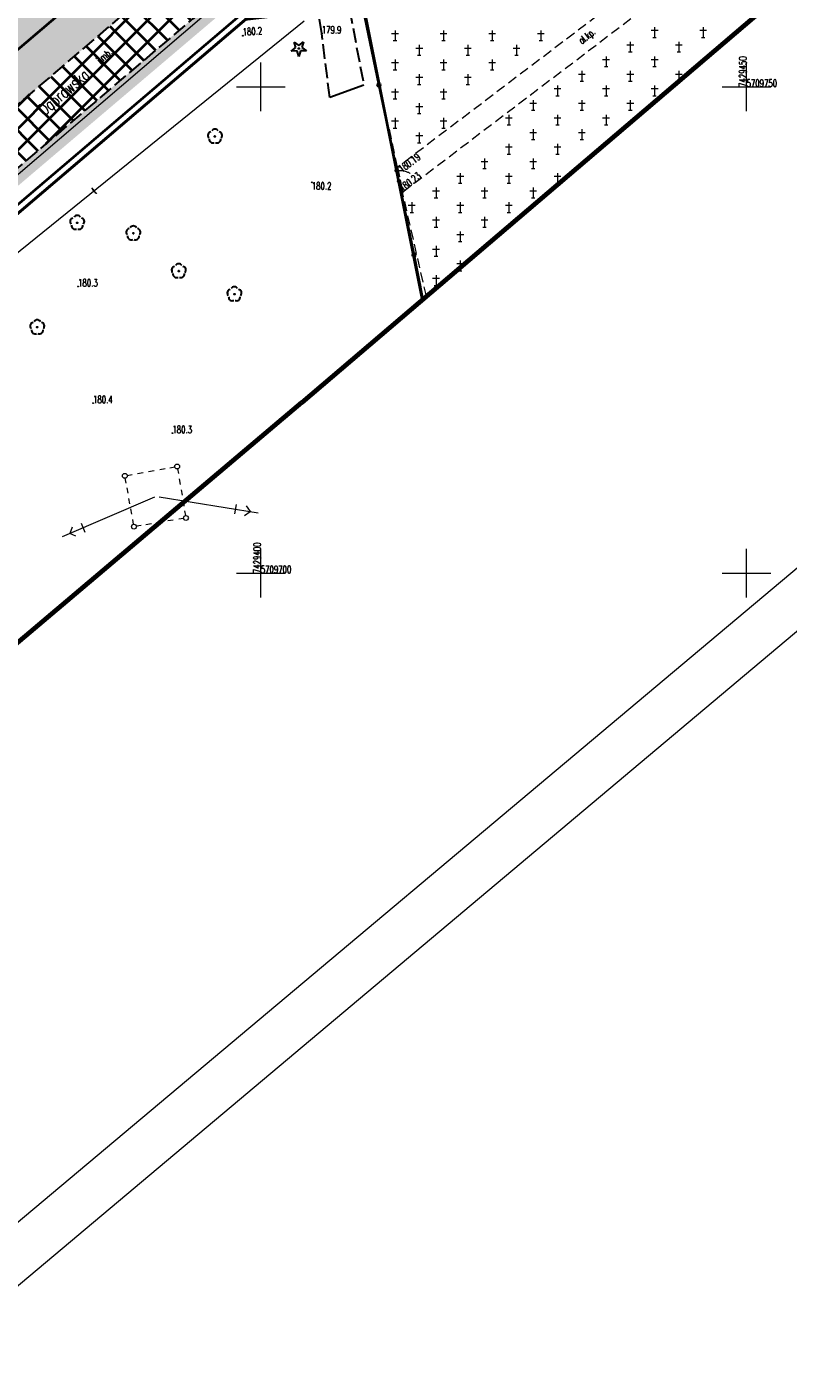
# Model space of a CAD drawing. Header units: metres. Extents: x 7429064 to 7430889, y 5709479 to 5710355.
# Tile 12 of 56: x 7429376 to 7429454, y 5709618 to 5709756. Entities that reach past the tile are written whole.
import ezdxf
from ezdxf.enums import TextEntityAlignment as Align

# ---------------------------------------------------------------- set-up
doc = ezdxf.new("R2010")
doc.units = ezdxf.units.M
for name, pattern in [('1', [0]), ('12', [3, 1, -1, 0, -1]), ('2_1', [0]), ('2_KTCR01', [1.5, 1, -0.5]), ('2_KTJZ01', [2, 1.5, -0.5]), ('2_PTCM', [1.5, 1, -0.5]), ('3_14', [1, -1]), ('3_KTCR01', [1.5, 1, -0.5]), ('3_KTJZ01', [2, 1.5, -0.5]), ('3_PTCM', [1.5, 1, -0.5]), ('4_SUPE_01', [0]), ('4_SUPT_01', [0]), ('4_SUPW_01', [0]), ('7_1', [0]), ('7_SUPE_01', [0]), ('7_SUPT_01', [0]), ('7_SUPW_01', [0]), ('7_SUSM03_02', [0]), ('DASHDOT2', [0.5, 0.25, -0.125, 0, -0.125]), ('HIDDEN', [0.375, 0.25, -0.125])]:
    doc.linetypes.add(name, pattern=pattern)
doc.layers.add('_1_X-REFY', color=7, linetype='Continuous')
for name, color, linetype, lineweight in [('_aJEZDNIA_KOSTKA_KAM', 134, 'Continuous', 40), ('_aZIELENIEC_USUŃ', 3, 'DASHDOT2', 20), ('_D_7_TEREN NIEZBEDNY DLA OB_BUD', 252, 'HIDDEN', 50), ('arkusz', 252, 'Continuous', 18), ('GMINA_L_0', 252, '12', 35), ('KRZYZE_L_0', 252, '1', 18), ('KRZYZE_T_0', 252, 'Continuous', 18), ('KTCR_E_T_0', 252, 'Continuous', 15), ('KTCR_L_0', 252, '2_KTCR01', 18), ('KTJZ_E_T_0', 252, 'Continuous', 15), ('KTJZ_L_0', 252, '2_KTJZ01', 30), ('KTOK_L_3', 252, '2_1', 18), ('KTOK_L_4', 252, 'Continuous', 35), ('KTUL_E_T_0', 252, 'Continuous', 25), ('OBOP_T_0', 82, 'Continuous', 30), ('OBOP_T_1', 82, 'Continuous', 30), ('PTCM_L_0', 252, '2_PTCM', 18), ('RTPW_T_0', 252, 'Continuous', 15), ('RTPW_T_1', 252, 'Continuous', 15), ('SUPE_L_1', 252, '4_SUPE_01', 18), ('SUPT_E_T_0', 252, 'Continuous', 15), ('SUPT_L_0', 252, '4_SUPT_01', 18), ('SUPW_L_0', 252, '4_SUPW_01', 18), ('SUSM_L_5', 252, 'Continuous', 18), ('zakres', 252, 'Continuous', 70)]:
    doc.layers.add(name, color=color, linetype=linetype, lineweight=lineweight)
doc.layers.add('DZIALKA_L_0', color=7, linetype='1', lineweight=40, true_color=0x008000)
doc.styles.get("Standard").update_dxf_attribs({"font": 'simplex.shx'})
pattern_1 = [(44.999999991, (0, 0), (0.848528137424, -1.33e-10), [0.5, -0.7]), (44.999999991, (0.21213, -3e-11), (0.848528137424, -1.33e-10), [0.2, -1]), (44.999999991, (3e-11, 0.21213), (0.848528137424, -1.33e-10), [0.2, -1])]

# ---------------------------------------------------------------- blocks, each defined once
blk = doc.blocks.new('3_OBOP01_01')
at = {"linetype": 'Continuous'}
for p, q in [((-0.78225, -0.26495), (-0.3012, 0.09375)), ((-0.3012, 0.09375), (-0.4937, 0.6621)), ((-0.4937, 0.6621), (-0.0039, 0.31545)), ((-0.0039, 0.31545), (0.4771, 0.67415)), ((0.4771, 0.67415), (0.2988, 0.1012)), ((0.2988, 0.1012), (0.7886, -0.24545)), ((-0.18225, -0.2575), (-0.78225, -0.26495)), ((0.01025, -0.82585), (-0.18225, -0.2575)), ((0.1886, -0.2529), (0.01025, -0.82585)), ((0.7886, -0.24545), (0.1886, -0.2529))]:
    blk.add_line(p, q, dxfattribs=at)
blk.add_circle((0, 0), 0.045, dxfattribs=at)
blk = doc.blocks.new('3_OBOP02_01')
at = {"linetype": 'Continuous'}
blk.add_circle((0, 0), 0.045, dxfattribs=at)
for centre, start, end in [((-0.36, 0.12), 102.1445, 221.86), ((0, 0.38), 30.1401, 149.8599), ((0.36, 0.12), 318.14, 77.8555), ((-0.22, -0.3), 174.1482, 293.8542), ((0.22, -0.3), 246.1458, 5.8518)]:
    blk.add_arc(centre, 0.375, start, end, dxfattribs=at)
blk = doc.blocks.new('3_PTCM01')
at = {"linetype": 'Continuous'}
for p, q in [((0.35, 0.175), (-0.35, 0.175)), ((0, 0.525), (0, -0.525)), ((-0.175, -0.525), (0.175, -0.525))]:
    blk.add_line(p, q, dxfattribs=at)
blk = doc.blocks.new('3_RTPW01')
at = {"linetype": 'Continuous'}
blk.add_circle((0, 0), 0.045, dxfattribs=at)
blk = doc.blocks.new('3_RTPW02')
at = {"linetype": 'Continuous'}
blk.add_circle((0, 0), 0.045, dxfattribs=at)
blk = doc.blocks.new('X-ref_MDCP_Szara')
at = {"layer": 'arkusz', "linetype": 'Continuous'}
for p, q in [((7429988.34, 5710141.34), (7429199.32, 5709479.27)), ((7429981.3, 5710141.96), (7429199.93, 5709486.32))]:
    blk.add_line(p, q, dxfattribs=at)
at = {"layer": 'DZIALKA_L_0', "linetype": '1'}
for p, q in [((7429435.86, 5709805.65), (7429307.84, 5709696.73)), ((7429408.88, 5709766.76), (7429315.02, 5709686.81)), ((7429408.88, 5709766.76), (7429416.63, 5709728.12))]:
    blk.add_line(p, q, dxfattribs=at)
at = {"layer": 'GMINA_L_0', "linetype": '12'}
blk.add_line((7429307.84, 5709696.73), (7429435.86, 5709805.65), dxfattribs=at)
at = {"layer": 'KRZYZE_L_0', "linetype": '1'}
for p, q in [((7429400, 5709747.5), (7429400, 5709752.5)), ((7429450, 5709747.5), (7429450, 5709752.5)), ((7429397.5, 5709750), (7429402.5, 5709750)), ((7429447.5, 5709750), (7429452.5, 5709750)), ((7429400, 5709697.5), (7429400, 5709702.5)), ((7429450, 5709697.5), (7429450, 5709702.5)), ((7429397.5, 5709700), (7429402.5, 5709700)), ((7429447.5, 5709700), (7429452.5, 5709700))]:
    blk.add_line(p, q, dxfattribs=at)
at = {"layer": 'KTCR_L_0', "linetype": '3_KTCR01'}
for p, q in [((7429441.84, 5709762.78), (7429414.09, 5709741.74)), ((7429414.6, 5709739.19), (7429443.99, 5709761.51)), ((7429414.09, 5709741.74), (7429414.6, 5709739.19))]:
    blk.add_line(p, q, dxfattribs=at)
at = {"layer": 'KTJZ_L_0', "linetype": '3_KTJZ01'}
for p, q in [((7429406.28, 5709755.49), (7429405.1, 5709763.54)), ((7429369.53, 5709743.52), (7429392.27, 5709762.91)), ((7429395.23, 5709758.92), (7429372.8, 5709739.82)), ((7429409.12, 5709758), (7429410.62, 5709750.18)), ((7429407.11, 5709748.93), (7429406.28, 5709755.49))]:
    blk.add_line(p, q, dxfattribs=at)
at = {"layer": 'KTJZ_L_0', "linetype": '3_14'}
blk.add_line((7429410.62, 5709750.18), (7429407.11, 5709748.93), dxfattribs=at)
at = {"layer": 'KTOK_L_3'}
for p, q in [((7429414, 5709741.39), (7429414.1, 5709741.4)), ((7429414, 5709741.39), (7429414.12, 5709740.85)), ((7429414.1, 5709741.4), (7429414.2, 5709741.4)), ((7429414.2, 5709741.4), (7429414.29, 5709741.41)), ((7429414.29, 5709741.41), (7429414.4, 5709741.4)), ((7429414.4, 5709741.4), (7429414.49, 5709741.4)), ((7429414.49, 5709741.4), (7429414.58, 5709741.39)), ((7429414.58, 5709741.39), (7429414.68, 5709741.37)), ((7429414.68, 5709741.37), (7429414.77, 5709741.36)), ((7429414.77, 5709741.36), (7429414.86, 5709741.33)), ((7429414.86, 5709741.33), (7429414.96, 5709741.31)), ((7429414.96, 5709741.31), (7429415.04, 5709741.28)), ((7429415.04, 5709741.28), (7429415.12, 5709741.25)), ((7429415.12, 5709741.25), (7429415.2, 5709741.22)), ((7429415.2, 5709741.22), (7429415.28, 5709741.18)), ((7429415.28, 5709741.18), (7429415.36, 5709741.14)), ((7429415.36, 5709741.14), (7429415.39, 5709741.12)), ((7429414.12, 5709740.85), (7429414.23, 5709740.31))]:
    blk.add_line(p, q, dxfattribs=at)
for centre in [(7429414, 5709741.39), (7429414.23, 5709740.31)]:
    blk.add_circle(centre, 0.17, dxfattribs=at)
at = {"layer": 'KTOK_L_4'}
for p, q in [((7429412.16, 5709750.2), (7429410.32, 5709759)), ((7429414, 5709741.39), (7429412.16, 5709750.2)), ((7429414.23, 5709740.31), (7429415.78, 5709732.71)), ((7429415.78, 5709732.71), (7429416.7, 5709728.18))]:
    blk.add_line(p, q, dxfattribs=at)
for centre in [(7429412.16, 5709750.2), (7429415.78, 5709732.71)]:
    blk.add_circle(centre, 0.17, dxfattribs=at)
at = {"layer": 'PTCM_L_0', "linetype": '3_PTCM'}
for p, q in [((7429441.84, 5709762.78), (7429414.09, 5709741.74)), ((7429414.6, 5709739.19), (7429443.99, 5709761.51)), ((7429414.09, 5709741.74), (7429410.32, 5709759)), ((7429417.05, 5709728.47), (7429414.6, 5709739.19))]:
    blk.add_line(p, q, dxfattribs=at)
at = {"layer": 'SUPE_L_1', "linetype": '7_SUPE_01'}
for p, q in [((7429389.06, 5709707.8), (7429379.55, 5709703.73)), ((7429389.54, 5709707.86), (7429399.75, 5709706.2)), ((7429397.35, 5709706.09), (7429397.52, 5709707.07)), ((7429398.5, 5709706.91), (7429398.91, 5709706.34)), ((7429398.34, 5709705.93), (7429398.91, 5709706.34)), ((7429380.59, 5709704.73), (7429380.34, 5709704.07)), ((7429380.98, 5709703.81), (7429380.34, 5709704.07)), ((7429381.51, 5709705.12), (7429381.9, 5709704.2))]:
    blk.add_line(p, q, dxfattribs=at)
at = {"layer": 'SUPT_L_0', "linetype": '7_SUPT_01'}
blk.add_line((7429372.6, 5709731.07), (7429404.46, 5709756.8), dxfattribs=at)
at = {"layer": 'SUPW_L_0', "linetype": '7_SUPW_01'}
blk.add_line((7429369.46, 5709736.3), (7429593.18, 5709927.23), dxfattribs=at)
at = {"layer": 'SUPW_L_0', "linetype": '7_1'}
blk.add_line((7429369.46, 5709736.3), (7429593.18, 5709927.23), dxfattribs=at)
at = {"layer": 'SUSM_L_5', "linetype": '7_SUSM03_02'}
for p, q in [((7429389.6, 5709710.65), (7429390.17, 5709710.75)), ((7429390.66, 5709710.84), (7429391.15, 5709710.93)), ((7429391.44, 5709710.72), (7429391.53, 5709710.23)), ((7429386.15, 5709709.26), (7429386.06, 5709709.75)), ((7429386.27, 5709710.04), (7429386.76, 5709710.13)), ((7429387.33, 5709710.24), (7429387.9, 5709710.34)), ((7429388.46, 5709710.44), (7429389.03, 5709710.54)), ((7429391.62, 5709709.68), (7429391.71, 5709709.12)), ((7429386.34, 5709708.23), (7429386.24, 5709708.77)), ((7429391.81, 5709708.57), (7429391.9, 5709708.01)), ((7429386.53, 5709707.14), (7429386.43, 5709707.68)), ((7429386.72, 5709706.05), (7429386.63, 5709706.6)), ((7429392, 5709707.46), (7429392.09, 5709706.9)), ((7429386.91, 5709705.02), (7429386.82, 5709705.51)), ((7429389.87, 5709705.26), (7429389.31, 5709705.17)), ((7429391, 5709705.45), (7429390.43, 5709705.36)), ((7429392.05, 5709705.63), (7429391.56, 5709705.55)), ((7429392.17, 5709706.41), (7429392.26, 5709705.92)), ((7429387.69, 5709704.89), (7429387.2, 5709704.81)), ((7429388.75, 5709705.07), (7429388.18, 5709704.98))]:
    blk.add_line(p, q, dxfattribs=at)
for centre in [(7429391.4, 5709710.97), (7429391.4, 5709710.97), (7429386.02, 5709710), (7429386.02, 5709710), (7429392.3, 5709705.67), (7429392.3, 5709705.67), (7429386.95, 5709704.77), (7429386.95, 5709704.77)]:
    blk.add_circle(centre, 0.25, dxfattribs=at)
at = {"layer": 'zakres', "linetype": 'Continuous', "lineweight": 70, "flags": 128}
for points in [[(7429664.15, 5709938.94), (7429404.23, 5709717.55)], [(7429333.85, 5709658.15), (7429404.23, 5709717.55)]]:
    blk.add_lwpolyline(points, dxfattribs=at)
at = {"layer": 'OBOP_T_0'}
blk.add_blockref('3_OBOP01_01', (7429403.92, 5709753.96), dxfattribs=at)
at = {"layer": 'OBOP_T_1'}
for p in [(7429395.29, 5709744.91), (7429381.11, 5709736.03), (7429386.89, 5709734.95), (7429391.56, 5709731.06), (7429397.29, 5709728.69), (7429377, 5709725.29)]:
    blk.add_blockref('3_OBOP02_01', p, dxfattribs=at)
at = {"layer": 'PTCM_L_0'}
for p in [(7429413.82, 5709755.29), (7429418.82, 5709755.29), (7429423.82, 5709755.29), (7429428.82, 5709755.29), (7429440.54, 5709755.62), (7429445.54, 5709755.62), (7429416.32, 5709753.79), (7429421.32, 5709753.79), (7429426.32, 5709753.79), (7429438.04, 5709754.12), (7429443.04, 5709754.12), (7429413.82, 5709752.29), (7429418.82, 5709752.29), (7429423.82, 5709752.29), (7429435.54, 5709752.62), (7429440.54, 5709752.62), (7429416.32, 5709750.79), (7429421.32, 5709750.79), (7429433.04, 5709751.12), (7429438.04, 5709751.12), (7429443.04, 5709751.12), (7429413.82, 5709749.29), (7429418.82, 5709749.29), (7429430.54, 5709749.62), (7429435.54, 5709749.62), (7429440.54, 5709749.62), (7429416.32, 5709747.79), (7429428.04, 5709748.12), (7429433.04, 5709748.12), (7429438.04, 5709748.12), (7429413.82, 5709746.29), (7429418.82, 5709746.29), (7429425.54, 5709746.62), (7429430.54, 5709746.62), (7429435.54, 5709746.62), (7429416.32, 5709744.79), (7429428.04, 5709745.12), (7429433.04, 5709745.12), (7429425.54, 5709743.62), (7429430.54, 5709743.62), (7429423.04, 5709742.12), (7429428.04, 5709742.12), (7429420.54, 5709740.62), (7429425.54, 5709740.62), (7429430.54, 5709740.62), (7429418.04, 5709739.12), (7429423.04, 5709739.12), (7429428.04, 5709739.12), (7429415.54, 5709737.62), (7429420.54, 5709737.62), (7429425.54, 5709737.62), (7429418.04, 5709736.12), (7429423.04, 5709736.12), (7429420.54, 5709734.62), (7429418.04, 5709733.12), (7429420.54, 5709731.62), (7429418.04, 5709730.12)]:
    blk.add_blockref('3_PTCM01', p, dxfattribs=at)
at = {"layer": 'RTPW_T_0'}
for p in [(7429398.16, 5709755.27), (7429406.28, 5709755.49), (7429405.25, 5709740.19), (7429381.2, 5709729.48), (7429382.74, 5709717.48), (7429390.91, 5709714.39)]:
    blk.add_blockref('3_RTPW01', p, dxfattribs=at)
at = {"layer": 'RTPW_T_1'}
for p in [(7429414.09, 5709741.74), (7429414.6, 5709739.19)]:
    blk.add_blockref('3_RTPW02', p, dxfattribs=at)
at = {"layer": 'KRZYZE_T_0', "width": 0.7}
for s, p in [('7429450', (7429450, 5709750)), ('7429400', (7429400, 5709700))]:
    blk.add_text(s, height=0.75, rotation=90, dxfattribs=at).set_placement(p)
for s, p in [('5709750', (7429450, 5709750)), ('5709700', (7429400, 5709700))]:
    blk.add_text(s, height=0.75, dxfattribs=at).set_placement(p)
at = {"layer": 'KTCR_E_T_0', "width": 0.7}
blk.add_text('al.kp.', height=0.75, rotation=38.4033, dxfattribs=at).set_placement((7429433.63, 5709755.14), align=Align.MIDDLE)
at = {"layer": 'KTJZ_E_T_0', "width": 0.7}
blk.add_text('j.mb.', height=0.75, rotation=41.5935, dxfattribs=at).set_placement((7429383.95, 5709753.09), align=Align.MIDDLE)
at = {"layer": 'KTUL_E_T_0', "width": 0.7}
blk.add_text('Dąbrowska', height=1.25, rotation=40.5459, dxfattribs=at).set_placement((7429379.82, 5709749.37), align=Align.MIDDLE)
at = {"layer": 'RTPW_T_0', "width": 0.7}
blk.add_text('180.2', height=0.75, rotation=4.3239, dxfattribs=at).set_placement((7429398.16, 5709755.27))
for s, p in [('179.9', (7429406.28, 5709755.49)), ('180.3', (7429381.2, 5709729.48)), ('180.4', (7429382.74, 5709717.48)), ('180.3', (7429390.91, 5709714.39))]:
    blk.add_text(s, height=0.75, dxfattribs=at).set_placement(p)
blk.add_text('180.2', height=0.75, dxfattribs=at).set_placement((7429405.25, 5709740.19), align=Align.TOP_LEFT)
at = {"layer": 'RTPW_T_1', "width": 0.7}
blk.add_text('180.19', height=0.75, rotation=37.1693, dxfattribs=at).set_placement((7429414.09, 5709741.74), align=Align.TOP_LEFT)
blk.add_text('180.23', height=0.75, rotation=37.2145, dxfattribs=at).set_placement((7429414.6, 5709739.19))
at = {"layer": 'SUPT_E_T_0', "width": 0.7}
blk.add_text('t', height=0.75, rotation=38.9242, dxfattribs=at).set_placement((7429382.84, 5709739.34), align=Align.MIDDLE)

msp = doc.modelspace()

# ---------------------------------------------------------------- hatches: boundary and pattern name
at = {"layer": '_aJEZDNIA_KOSTKA_KAM'}
h = msp.add_hatch(dxfattribs=at)
h.set_pattern_fill('ANSI37', color=256, scale=0.5, angle=-9e-09)
edge = h.paths.add_edge_path()
edge.add_line((7429592.12, 5709927), (7429593.82, 5709925.94))
edge.add_line((7429593.82, 5709925.94), (7429594.34, 5709927.29))
edge.add_line((7429594.34, 5709927.29), (7429610.89, 5709939.27))
edge.add_line((7429610.89, 5709939.27), (7429620.05, 5709947.15))
edge.add_arc((7429623.07, 5709942.92), 5.2, 26.0589, 125.4175, ccw=False)
edge.add_line((7429627.74, 5709945.2), (7429628.73, 5709938.41))
edge.add_line((7429628.73, 5709938.41), (7429636.11, 5709939.7))
edge.add_line((7429636.11, 5709939.7), (7429632.64, 5709954.42))
edge.add_arc((7429636.94, 5709955.13), 4.35, 122.6253, 189.497, ccw=False)
edge.add_line((7429634.59, 5709958.8), (7429657.03, 5709978.12))
edge.add_arc((7429664.59, 5709978.88), 7.6, 132.9382, 185.6994, ccw=False)
edge.add_line((7429659.41, 5709984.44), (7429669.51, 5709993.15))
edge.add_line((7429669.51, 5709993.15), (7429691.93, 5710012.33))
edge.add_line((7429691.93, 5710012.33), (7429715.16, 5710032.17))
edge.add_line((7429715.16, 5710032.17), (7429737.95, 5710051.59))
edge.add_line((7429737.95, 5710051.59), (7429760.82, 5710071.04))
edge.add_line((7429760.82, 5710071.04), (7429783.6, 5710090.37))
edge.add_line((7429783.6, 5710090.37), (7429806.63, 5710109.92))
edge.add_line((7429806.63, 5710109.92), (7429826.56, 5710126.88))
edge.add_line((7429826.56, 5710126.88), (7429828.56, 5710128.54))
edge.add_line((7429828.56, 5710128.54), (7429836.26, 5710135.25))
edge.add_line((7429836.26, 5710135.25), (7429850.12, 5710146.75))
edge.add_line((7429850.12, 5710146.75), (7429846.16, 5710151.52))
edge.add_line((7429846.16, 5710151.52), (7429845.61, 5710151.08))
edge.add_line((7429845.61, 5710151.08), (7429825.38, 5710133.7))
edge.add_line((7429825.38, 5710133.7), (7429802.62, 5710114.32))
edge.add_line((7429802.62, 5710114.32), (7429779.71, 5710094.98))
edge.add_line((7429779.71, 5710094.98), (7429756.74, 5710075.42))
edge.add_line((7429756.74, 5710075.42), (7429734.06, 5710056.12))
edge.add_line((7429734.06, 5710056.12), (7429710.93, 5710036.44))
edge.add_line((7429710.93, 5710036.44), (7429687.8, 5710017.54))
edge.add_line((7429687.8, 5710017.54), (7429686.92, 5710016.76))
edge.add_line((7429686.92, 5710016.76), (7429665.37, 5709997.77))
edge.add_line((7429665.37, 5709997.77), (7429642.8, 5709977.93))
edge.add_line((7429642.8, 5709977.93), (7429619.9, 5709958.3))
edge.add_line((7429619.9, 5709958.3), (7429597.29, 5709938.53))
edge.add_line((7429597.29, 5709938.53), (7429574.65, 5709918.88))
edge.add_line((7429574.65, 5709918.88), (7429552.03, 5709899.39))
edge.add_line((7429552.03, 5709899.39), (7429529.05, 5709879.87))
edge.add_line((7429529.05, 5709879.87), (7429506.56, 5709860.17))
edge.add_line((7429506.56, 5709860.17), (7429483.74, 5709840.87))
edge.add_line((7429483.74, 5709840.87), (7429460.73, 5709821.22))
edge.add_line((7429460.73, 5709821.22), (7429437.99, 5709801.8))
edge.add_line((7429437.99, 5709801.8), (7429414.99, 5709782.12))
edge.add_line((7429414.99, 5709782.12), (7429392.27, 5709762.91))
edge.add_line((7429392.27, 5709762.91), (7429369.53, 5709743.52))
edge.add_line((7429369.53, 5709743.52), (7429346.53, 5709723.92))
edge.add_line((7429346.53, 5709723.92), (7429323.43, 5709704.88))
edge.add_line((7429323.43, 5709704.88), (7429311.67, 5709696.57))
edge.add_line((7429311.67, 5709696.57), (7429298.95, 5709689.48))
edge.add_line((7429298.95, 5709689.48), (7429285.66, 5709683.98))
edge.add_line((7429285.66, 5709683.98), (7429272.11, 5709678.71))
edge.add_line((7429272.11, 5709678.71), (7429244.04, 5709668.13))
edge.add_line((7429244.04, 5709668.13), (7429240.33, 5709666.77))
edge.add_line((7429240.33, 5709666.77), (7429242.16, 5709661.93))
edge.add_line((7429242.16, 5709661.93), (7429245.41, 5709663.13))
edge.add_line((7429245.41, 5709663.13), (7429273.94, 5709673.32))
edge.add_line((7429273.94, 5709673.32), (7429288.64, 5709678.65))
edge.add_line((7429288.64, 5709678.65), (7429301.05, 5709684.05))
edge.add_line((7429301.05, 5709684.05), (7429314.78, 5709691.65))
edge.add_line((7429314.78, 5709691.65), (7429327.24, 5709700.43))
edge.add_line((7429327.24, 5709700.43), (7429350.04, 5709719.88))
edge.add_line((7429350.04, 5709719.88), (7429372.8, 5709739.82))
edge.add_line((7429372.8, 5709739.82), (7429395.23, 5709758.92))
edge.add_line((7429395.23, 5709758.92), (7429418.51, 5709778.57))
edge.add_line((7429418.51, 5709778.57), (7429441.05, 5709797.87))
edge.add_line((7429441.05, 5709797.87), (7429463.98, 5709817.21))
edge.add_line((7429463.98, 5709817.21), (7429487.22, 5709837.17))
edge.add_line((7429487.22, 5709837.17), (7429509.69, 5709856.19))
edge.add_line((7429509.69, 5709856.19), (7429532.61, 5709875.86))
edge.add_line((7429532.61, 5709875.86), (7429555.27, 5709895.38))
edge.add_line((7429555.27, 5709895.38), (7429578.03, 5709914.93))
edge.add_line((7429578.03, 5709914.93), (7429592.12, 5709927))
at = {"layer": '_aZIELENIEC_USUŃ'}
h = msp.add_hatch(dxfattribs=at)
h.set_pattern_fill('GOST_GLASS', color=256, scale=0.1)
h.set_pattern_definition(pattern_1)
h.paths.add_polyline_path([(7429779.71, 5710094.98), (7429802.62, 5710114.32), (7429825.38, 5710133.7), (7429836.54, 5710143.28), (7429832.68, 5710147.77), (7429817.64, 5710135.04), (7429807.07, 5710127.15), (7429792.23, 5710114.59), (7429787.65, 5710110.71), (7429745.49, 5710075.05), (7429742.58, 5710070.75), (7429737.99, 5710066.88), (7429733.27, 5710064.71), (7429730.02, 5710061.97), (7429723.15, 5710056.15), (7429708.54, 5710043.79), (7429705.64, 5710039.5), (7429701.02, 5710035.68), (7429696.39, 5710033.39), (7429670.82, 5710011.51, -0.031099), (7429668.52, 5710009.78), (7429663.87, 5710006.71, -0.070723), (7429659.88, 5710004.82), (7429654.27, 5710003.07, 0.102047), (7429644.97, 5709997.94), (7429633.49, 5709988.12), (7429620.22, 5709969.45), (7429616.28, 5709964.83), (7429495.94, 5709861.84), (7429436.08, 5709811.05), (7429430.49, 5709806.3), (7429331.24, 5709722.09, -0.068145), (7429283.15, 5709691.43), (7429269.64, 5709685.61), (7429250.58, 5709677.92), (7429243.69, 5709669.59), (7429240.47, 5709666.82), (7429244.04, 5709668.13), (7429272.11, 5709678.71), (7429285.66, 5709683.98), (7429298.95, 5709689.48), (7429311.67, 5709696.57), (7429323.43, 5709704.88), (7429346.53, 5709723.92), (7429369.53, 5709743.52), (7429392.27, 5709762.91), (7429414.99, 5709782.12), (7429437.99, 5709801.8), (7429460.73, 5709821.22), (7429483.74, 5709840.87), (7429506.56, 5709860.17), (7429529.05, 5709879.87), (7429552.03, 5709899.39), (7429574.65, 5709918.88), (7429597.29, 5709938.53), (7429619.9, 5709958.3), (7429642.8, 5709977.93), (7429665.37, 5709997.77), (7429686.92, 5710016.76), (7429687.8, 5710017.54), (7429710.93, 5710036.44), (7429734.06, 5710056.12), (7429756.74, 5710075.42)])
h = msp.add_hatch(dxfattribs=at)
h.set_pattern_fill('GOST_GLASS', color=256, scale=0.1)
h.set_pattern_definition(pattern_1)
h.paths.add_polyline_path([(7429410.91, 5709765.49), (7429417.6, 5709771.15), (7429416.03, 5709772.45), (7429412.61, 5709773.59), (7429395.23, 5709758.92), (7429372.8, 5709739.82), (7429350.04, 5709719.88), (7429327.24, 5709700.43), (7429316.12, 5709692.59, 0.034138), (7429340.82, 5709710.81), (7429355.8, 5709723.52), (7429398.72, 5709759.94), (7429403.6, 5709762.05), (7429404.59, 5709757.69), (7429410.71, 5709758.42), (7429616.44, 5709933.99), (7429615.7, 5709934.67), (7429614.94, 5709934.85), (7429607.35, 5709930.37), (7429597.37, 5709921.87), (7429582.89, 5709909.51), (7429559.88, 5709889.87), (7429552.37, 5709883.47), (7429537.21, 5709870.45), (7429518.17, 5709854.37), (7429508.79, 5709846.46), (7429499.47, 5709838.46), (7429488.17, 5709828.84), (7429477.18, 5709819.52), (7429475.94, 5709818.44), (7429458.65, 5709803.78), (7429449.35, 5709795.81), (7429447.9, 5709794.57), (7429440.15, 5709787.97), (7429431.63, 5709780.76), (7429430.7, 5709779.98), (7429423.16, 5709773.59), (7429421.34, 5709772.06), (7429418.83, 5709769.95), (7429411.98, 5709764.22), (7429409.31, 5709761.9), (7429408.61, 5709763.54)], flags=17)

# ---------------------------------------------------------------- linework, layer by layer
at = {"layer": '_D_7_TEREN NIEZBEDNY DLA OB_BUD', "ltscale": 10, "const_width": 0.3, "flags": 128}
msp.add_lwpolyline([(7429838.64, 5710133.5), (7429838.16, 5710130.98), (7429669.79, 5709988.07), (7429674.22, 5709982.83), (7429665.13, 5709974.91), (7429667.7, 5709971.87), (7429662.83, 5709967.71), (7429665.64, 5709964.49), (7429637.11, 5709939.52), (7429616.44, 5709933.99), (7429410.71, 5709758.42), (7429398.46, 5709756.96), (7429363.72, 5709727.38), (7429364.5, 5709726.49), (7429330.16, 5709696.3), (7429317.55, 5709687.48), (7429303.14, 5709679.24), (7429296.4, 5709677.45), (7429295.85, 5709678.75), (7429285.21, 5709675.17), (7429285.47, 5709665.63), (7429278.47, 5709665.47), (7429278.35, 5709670.06), (7429254.48, 5709660.89), (7429229.94, 5709651.37), (7429224.49, 5709665.83), (7429244.66, 5709675.13), (7429249.85, 5709679.19), (7429269.08, 5709686.95), (7429282.55, 5709692.75), (7429296.47, 5709699.8), (7429307.46, 5709706.35), (7429318.99, 5709714.25), (7429330.31, 5709723.2), (7429495, 5709862.94), (7429615.27, 5709965.88), (7429632.42, 5709989.11), (7429648.37, 5710002.76), (7429661.38, 5710006.8), (7429669.91, 5710012.64), (7429707.48, 5710044.59), (7429834.51, 5710152.32), (7429838.12, 5710158.94), (7429844.75, 5710193.28), (7429843.74, 5710206.48), (7429852.31, 5710203.6), (7429849.37, 5710188.38), (7429850.23, 5710185.68), (7429848.75, 5710185.16), (7429846.83, 5710175.25), (7429842.58, 5710153.28), (7429856.53, 5710164.1), (7429864.2, 5710154.59)], close=True, dxfattribs=at)

# ---------------------------------------------------------------- block references
at = {"layer": '_1_X-REFY'}
msp.add_blockref('X-ref_MDCP_Szara', (0, 0), dxfattribs=at)

doc.saveas('drawing.dxf')
